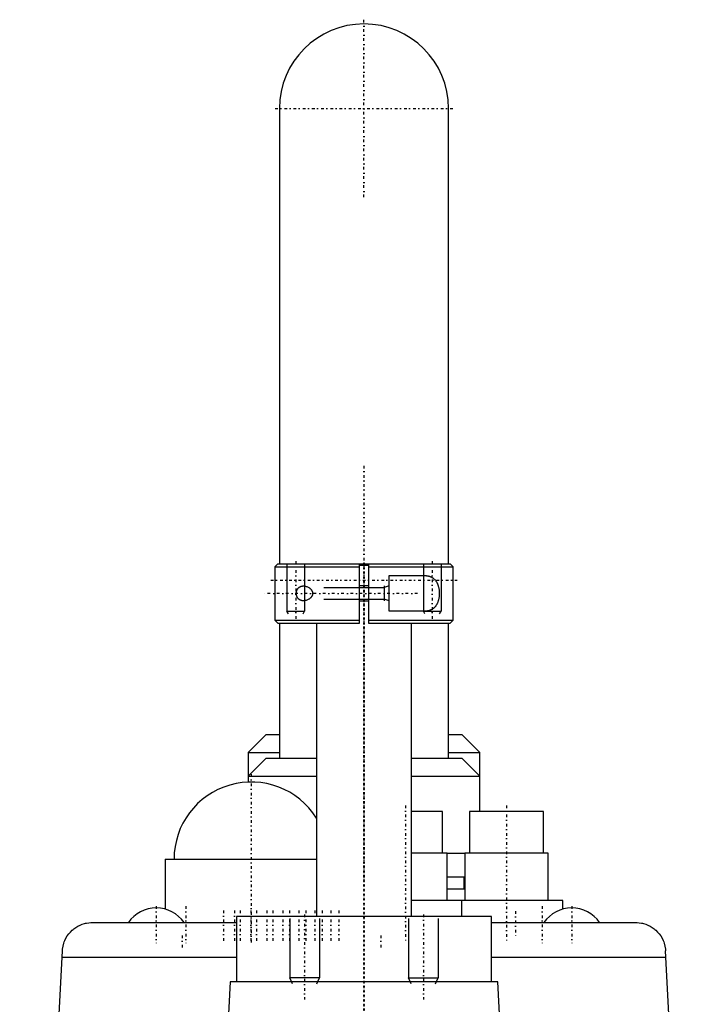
# Model space of a CAD drawing. Extents: x -70 to 70, y -1 to 546.
# Tile 3 of 3: x -58 to 58, y 380 to 546. Entities that reach past the tile are written whole.
import ezdxf

# ---------------------------------------------------------------- set-up
doc = ezdxf.new("R2010")
doc.units = 0
doc.linetypes.add('CENTER', pattern=[1.5, 0.45, -0.5, 0.05, -0.5])
for name, color, linetype in [('AM_0', 7, 'CONTINUOUS'), ('AM_10', 7, 'CONTINUOUS'), ('AM_7', 7, 'CENTER')]:
    doc.layers.add(name, color=color, linetype=linetype)

msp = doc.modelspace()

# ---------------------------------------------------------------- linework, layer by layer
at = {"layer": 'AM_0', "color": 7, "linetype": 'CONTINUOUS'}
for p, q in [((-14.25, 530.75), (-14.25, 454)), ((14.25, 454), (14.25, 530.75)), ((-14.5, 454), (-15, 453.5)), ((-15, 453.5), (-15, 444.5)), ((-15, 453.5), (-0.75, 453.5)), ((-14.5, 454), (14.5, 454)), ((-0.75, 444), (-0.75, 454)), ((-0.75, 453.75), (0.75, 453.75)), ((0.75, 454), (0.75, 444)), ((0.75, 453.5), (15, 453.5)), ((15, 453.5), (14.5, 454)), ((15, 444.5), (15, 453.5)), ((4.25, 452), (10.2, 452)), ((4.25, 446), (4.25, 452)), ((0.75, 450.25), (-0.75, 450.25)), ((-0.75, 447.75), (0.75, 447.75)), ((10.2, 446), (4.25, 446)), ((-15, 444.5), (-14.5, 444)), ((-15, 444.5), (-0.75, 444.5)), ((-14.5, 444), (-0.75, 444)), ((-14.25, 444), (-14.25, 421.2)), ((-8, 444), (-8, 394.5)), ((0.75, 444.5), (15, 444.5)), ((0.75, 444), (14.5, 444)), ((8, 394.5), (8, 444)), ((14.25, 421.2), (14.25, 444)), ((14.5, 444), (15, 444.5)), ((-16.5, 425.2), (-19.5, 422.2)), ((-16.5, 425.2), (-14.27, 425.2)), ((14.27, 425.2), (16.5, 425.2)), ((19.5, 422.2), (16.5, 425.2)), ((-19.5, 422.2), (-19.5, 418.2)), ((-19.5, 422.2), (-14.27, 422.2)), ((14.27, 422.2), (19.5, 422.2)), ((19.5, 418.2), (19.5, 422.2)), ((-16.5, 421.2), (-19.5, 418.2)), ((-16.5, 421.2), (-8.01, 421.2)), ((8.01, 421.2), (16.5, 421.2)), ((19.5, 418.2), (16.5, 421.2)), ((-19.5, 418.2), (-19.5, 417.19)), ((-19.5, 418.2), (-8.01, 418.2)), ((8.01, 418.2), (19.5, 418.2)), ((19.5, 412.2), (19.5, 418.2)), ((13.25, 412.2), (8, 412.2)), ((13.25, 405.2), (13.25, 412.2)), ((17.75, 412.2), (17.75, 405.2)), ((30.25, 412.2), (17.75, 412.2)), ((30.25, 405.2), (30.25, 412.2)), ((14, 405.2), (8, 405.2)), ((14, 397.2), (14, 405.2)), ((14, 405.2), (17, 405.2)), ((17, 405.2), (17, 397.2)), ((31, 405.2), (17, 405.2)), ((31, 397.2), (31, 405.2)), ((-33.5, 404.2), (-33.5, 395.79)), ((-33.5, 404.2), (-7.99, 404.2)), ((14.01, 401.2), (17.01, 401.2)), ((16.9, 399.2), (16.9, 401.2)), ((14, 399.2), (17, 399.2)), ((33.5, 397.2), (8, 397.2)), ((16.5, 394.5), (16.5, 397.2)), ((33.5, 395.79), (33.5, 397.2)), ((-45.81, 393.5), (-21.5, 393.5)), ((-21.5, 394.5), (-21.5, 383.5)), ((21.5, 394.5), (-21.5, 394.5)), ((21.5, 383.5), (21.5, 394.5)), ((21.5, 393.5), (45.81, 393.5)), ((-58, 251.5), (-50.81, 388.76)), ((58, 251.5), (50.81, 388.76)), ((-21.5, 387.64), (-50.87, 387.64)), ((50.87, 387.64), (21.5, 387.64)), ((-22.57, 383.5), (-24.01, 355.97)), ((22.57, 383.5), (-22.57, 383.5)), ((24.01, 355.97), (22.57, 383.5))]:
    msp.add_line(p, q, dxfattribs=at)
for points in [[(10.2, 452, 0), (10.23, 452, 0), (10.31, 452, 0), (10.38, 452, 0), (10.41, 451.99, 0), (10.45, 451.99, 0), (10.52, 451.98, 0), (10.59, 451.98, 0), (10.67, 451.97, 0), (10.74, 451.95, 0), (10.81, 451.94, 0), (10.84, 451.93, 0), (10.88, 451.92, 0), (10.95, 451.91, 0), (11.02, 451.88, 0), (11.09, 451.86, 0), (11.16, 451.84, 0), (11.22, 451.81, 0), (11.26, 451.8, 0), (11.29, 451.78, 0), (11.35, 451.75, 0), (11.42, 451.72, 0), (11.45, 451.7, 0), (11.48, 451.68, 0), (11.54, 451.64, 0), (11.6, 451.6, 0), (11.63, 451.58, 0), (11.66, 451.56, 0), (11.72, 451.51, 0), (11.77, 451.47, 0), (11.83, 451.42, 0), (11.88, 451.37, 0), (11.93, 451.31, 0), (11.96, 451.28, 0), (11.98, 451.26, 0), (12.03, 451.2, 0), (12.08, 451.14, 0), (12.12, 451.07, 0), (12.17, 451.01, 0), (12.21, 450.94, 0), (12.23, 450.91, 0), (12.25, 450.87, 0), (12.29, 450.8, 0), (12.33, 450.73, 0), (12.36, 450.65, 0), (12.4, 450.57, 0), (12.43, 450.48, 0), (12.45, 450.44, 0), (12.46, 450.4, 0), (12.49, 450.31, 0), (12.52, 450.22, 0), (12.55, 450.13, 0), (12.57, 450.03, 0), (12.59, 449.94, 0), (12.6, 449.89, 0), (12.61, 449.84, 0), (12.63, 449.74, 0), (12.64, 449.64, 0), (12.66, 449.55, 0), (12.67, 449.45, 0), (12.68, 449.35, 0), (12.68, 449.3, 0), (12.68, 449.25, 0), (12.69, 449.15, 0), (12.69, 449.05, 0), (12.69, 449, 0), (12.69, 448.95, 0), (12.69, 448.85, 0), (12.68, 448.75, 0), (12.68, 448.7, 0), (12.68, 448.65, 0), (12.67, 448.55, 0), (12.66, 448.45, 0), (12.64, 448.36, 0), (12.63, 448.26, 0), (12.61, 448.16, 0), (12.6, 448.11, 0), (12.59, 448.06, 0), (12.57, 447.97, 0), (12.55, 447.87, 0), (12.52, 447.78, 0), (12.49, 447.69, 0), (12.46, 447.6, 0), (12.45, 447.56, 0), (12.43, 447.52, 0), (12.4, 447.43, 0), (12.36, 447.35, 0), (12.33, 447.27, 0), (12.29, 447.2, 0), (12.25, 447.13, 0), (12.23, 447.09, 0), (12.21, 447.06, 0), (12.17, 446.99, 0), (12.12, 446.93, 0), (12.08, 446.86, 0), (12.03, 446.8, 0), (11.98, 446.74, 0), (11.96, 446.72, 0), (11.93, 446.69, 0), (11.88, 446.63, 0), (11.83, 446.58, 0), (11.77, 446.53, 0), (11.72, 446.49, 0), (11.66, 446.44, 0), (11.63, 446.42, 0), (11.6, 446.4, 0), (11.54, 446.36, 0), (11.48, 446.32, 0), (11.45, 446.3, 0), (11.42, 446.28, 0), (11.35, 446.25, 0), (11.29, 446.22, 0), (11.26, 446.2, 0), (11.22, 446.19, 0), (11.16, 446.16, 0), (11.09, 446.14, 0), (11.02, 446.12, 0), (10.95, 446.09, 0), (10.88, 446.08, 0), (10.84, 446.07, 0), (10.81, 446.06, 0), (10.74, 446.05, 0), (10.67, 446.03, 0), (10.59, 446.02, 0), (10.52, 446.02, 0), (10.45, 446.01, 0), (10.41, 446.01, 0), (10.38, 446, 0), (10.31, 446, 0), (10.23, 446, 0), (10.2, 446, 0)], [(-10.2, 447.75, 0), (-10.21, 447.75, 0), (-10.24, 447.75, 0), (-10.28, 447.75, 0), (-10.29, 447.75, 0), (-10.31, 447.75, 0), (-10.34, 447.76, 0), (-10.37, 447.76, 0), (-10.4, 447.76, 0), (-10.43, 447.77, 0), (-10.47, 447.78, 0), (-10.48, 447.78, 0), (-10.5, 447.78, 0), (-10.53, 447.79, 0), (-10.56, 447.8, 0), (-10.59, 447.81, 0), (-10.62, 447.82, 0), (-10.65, 447.83, 0), (-10.67, 447.84, 0), (-10.68, 447.84, 0), (-10.71, 447.86, 0), (-10.74, 447.87, 0), (-10.76, 447.88, 0), (-10.77, 447.88, 0), (-10.8, 447.9, 0), (-10.83, 447.92, 0), (-10.84, 447.92, 0), (-10.86, 447.93, 0), (-10.89, 447.95, 0), (-10.91, 447.97, 0), (-10.94, 447.99, 0), (-10.97, 448.01, 0), (-10.99, 448.03, 0), (-11.01, 448.05, 0), (-11.02, 448.06, 0), (-11.04, 448.08, 0), (-11.07, 448.11, 0), (-11.09, 448.13, 0), (-11.11, 448.16, 0), (-11.13, 448.18, 0), (-11.14, 448.2, 0), (-11.15, 448.21, 0), (-11.18, 448.24, 0), (-11.2, 448.27, 0), (-11.22, 448.31, 0), (-11.23, 448.34, 0), (-11.25, 448.37, 0), (-11.26, 448.39, 0), (-11.27, 448.41, 0), (-11.29, 448.45, 0), (-11.3, 448.48, 0), (-11.32, 448.52, 0), (-11.33, 448.56, 0), (-11.34, 448.6, 0), (-11.35, 448.62, 0), (-11.35, 448.64, 0), (-11.36, 448.68, 0), (-11.37, 448.72, 0), (-11.38, 448.77, 0), (-11.39, 448.81, 0), (-11.39, 448.85, 0), (-11.39, 448.87, 0), (-11.4, 448.89, 0), (-11.4, 448.94, 0), (-11.4, 448.98, 0), (-11.4, 449, 0), (-11.4, 449.02, 0), (-11.4, 449.06, 0), (-11.4, 449.11, 0), (-11.39, 449.13, 0), (-11.39, 449.15, 0), (-11.39, 449.19, 0), (-11.38, 449.23, 0), (-11.37, 449.28, 0), (-11.36, 449.32, 0), (-11.35, 449.36, 0), (-11.35, 449.38, 0), (-11.34, 449.4, 0), (-11.33, 449.44, 0), (-11.32, 449.48, 0), (-11.3, 449.52, 0), (-11.29, 449.55, 0), (-11.27, 449.59, 0), (-11.26, 449.61, 0), (-11.25, 449.63, 0), (-11.23, 449.66, 0), (-11.22, 449.69, 0), (-11.2, 449.73, 0), (-11.18, 449.76, 0), (-11.15, 449.79, 0), (-11.14, 449.8, 0), (-11.13, 449.82, 0), (-11.11, 449.84, 0), (-11.09, 449.87, 0), (-11.07, 449.89, 0), (-11.04, 449.92, 0), (-11.02, 449.94, 0), (-11.01, 449.95, 0), (-10.99, 449.97, 0), (-10.97, 449.99, 0), (-10.94, 450.01, 0), (-10.91, 450.03, 0), (-10.89, 450.05, 0), (-10.86, 450.07, 0), (-10.84, 450.08, 0), (-10.83, 450.08, 0), (-10.8, 450.1, 0), (-10.77, 450.12, 0), (-10.76, 450.12, 0), (-10.74, 450.13, 0), (-10.71, 450.14, 0), (-10.68, 450.16, 0), (-10.67, 450.16, 0), (-10.65, 450.17, 0), (-10.62, 450.18, 0), (-10.59, 450.19, 0), (-10.56, 450.2, 0), (-10.53, 450.21, 0), (-10.5, 450.22, 0), (-10.48, 450.22, 0), (-10.47, 450.22, 0), (-10.43, 450.23, 0), (-10.4, 450.24, 0), (-10.37, 450.24, 0), (-10.34, 450.24, 0), (-10.31, 450.25, 0), (-10.29, 450.25, 0), (-10.28, 450.25, 0), (-10.24, 450.25, 0), (-10.21, 450.25, 0), (-10.2, 450.25, 0)], [(-10.2, 450.25, 0), (-10.15, 450.25, 0), (-10.04, 450.24, 0), (-9.94, 450.23, 0), (-9.88, 450.22, 0), (-9.83, 450.21, 0), (-9.72, 450.18, 0), (-9.61, 450.14, 0), (-9.5, 450.09, 0), (-9.4, 450.04, 0), (-9.3, 449.98, 0), (-9.25, 449.95, 0), (-9.2, 449.92, 0), (-9.14, 449.87, 0), (-9.13, 449.86, 0), (-9.11, 449.85, 0), (-9.1, 449.84, 0), (-9.1, 449.84, 0), (-9.08, 449.82, 0), (-9.07, 449.81, 0), (-9.05, 449.8, 0), (-9.04, 449.78, 0), (-9.02, 449.77, 0), (-9.01, 449.76, 0), (-9.01, 449.76, 0), (-8.99, 449.74, 0), (-8.98, 449.73, 0), (-8.96, 449.71, 0), (-8.95, 449.7, 0), (-8.93, 449.68, 0), (-8.93, 449.67, 0), (-8.92, 449.66, 0), (-8.91, 449.65, 0), (-8.89, 449.63, 0), (-8.88, 449.61, 0), (-8.87, 449.6, 0), (-8.85, 449.58, 0), (-8.85, 449.57, 0), (-8.84, 449.56, 0), (-8.83, 449.54, 0), (-8.82, 449.52, 0), (-8.8, 449.5, 0), (-8.79, 449.48, 0), (-8.78, 449.46, 0), (-8.78, 449.45, 0), (-8.77, 449.45, 0), (-8.76, 449.43, 0), (-8.75, 449.4, 0), (-8.75, 449.39, 0), (-8.74, 449.38, 0), (-8.73, 449.36, 0), (-8.72, 449.34, 0), (-8.72, 449.33, 0), (-8.72, 449.32, 0), (-8.71, 449.3, 0), (-8.7, 449.28, 0), (-8.69, 449.26, 0), (-8.69, 449.24, 0), (-8.68, 449.21, 0), (-8.68, 449.2, 0), (-8.68, 449.19, 0), (-8.67, 449.17, 0), (-8.67, 449.15, 0), (-8.67, 449.12, 0), (-8.66, 449.1, 0), (-8.66, 449.08, 0), (-8.66, 449.07, 0), (-8.66, 449.06, 0), (-8.66, 449.03, 0), (-8.66, 449.01, 0), (-8.66, 449, 0)], [(-8.66, 449, 0), (-8.66, 448.99, 0), (-8.66, 448.97, 0), (-8.66, 448.94, 0), (-8.66, 448.93, 0), (-8.66, 448.92, 0), (-8.66, 448.9, 0), (-8.67, 448.88, 0), (-8.67, 448.85, 0), (-8.67, 448.83, 0), (-8.68, 448.81, 0), (-8.68, 448.8, 0), (-8.68, 448.79, 0), (-8.69, 448.76, 0), (-8.69, 448.74, 0), (-8.7, 448.72, 0), (-8.71, 448.7, 0), (-8.72, 448.68, 0), (-8.72, 448.67, 0), (-8.72, 448.66, 0), (-8.73, 448.64, 0), (-8.74, 448.62, 0), (-8.75, 448.61, 0), (-8.75, 448.6, 0), (-8.76, 448.57, 0), (-8.77, 448.55, 0), (-8.78, 448.55, 0), (-8.78, 448.54, 0), (-8.79, 448.52, 0), (-8.8, 448.5, 0), (-8.82, 448.48, 0), (-8.83, 448.46, 0), (-8.84, 448.44, 0), (-8.85, 448.43, 0), (-8.85, 448.42, 0), (-8.87, 448.4, 0), (-8.88, 448.39, 0), (-8.89, 448.37, 0), (-8.91, 448.35, 0), (-8.92, 448.34, 0), (-8.93, 448.33, 0), (-8.93, 448.32, 0), (-8.95, 448.3, 0), (-8.96, 448.29, 0), (-8.98, 448.27, 0), (-8.99, 448.26, 0), (-9.01, 448.24, 0), (-9.01, 448.24, 0), (-9.02, 448.23, 0), (-9.04, 448.22, 0), (-9.05, 448.2, 0), (-9.07, 448.19, 0), (-9.08, 448.18, 0), (-9.1, 448.16, 0), (-9.1, 448.16, 0), (-9.11, 448.15, 0), (-9.13, 448.14, 0), (-9.14, 448.13, 0), (-9.2, 448.08, 0), (-9.25, 448.05, 0), (-9.3, 448.02, 0), (-9.4, 447.96, 0), (-9.5, 447.91, 0), (-9.61, 447.86, 0), (-9.72, 447.82, 0), (-9.83, 447.79, 0), (-9.88, 447.78, 0), (-9.94, 447.77, 0), (-10.04, 447.76, 0), (-10.15, 447.75, 0), (-10.2, 447.75, 0)], [(-50.81, 388.76, 0), (-50.8, 388.81, 0), (-50.8, 388.9, 0), (-50.79, 388.98, 0), (-50.79, 389.03, 0), (-50.78, 389.07, 0), (-50.77, 389.16, 0), (-50.76, 389.25, 0), (-50.7, 389.54, 0), (-50.57, 390.03, 0), (-50.49, 390.26, 0), (-50.41, 390.48, 0), (-50.21, 390.89, 0), (-49.99, 391.26, 0), (-49.74, 391.59, 0), (-49.47, 391.91, 0), (-49.18, 392.2, 0), (-49.02, 392.33, 0), (-48.86, 392.46, 0), (-48.53, 392.7, 0), (-48.18, 392.9, 0), (-47.83, 393.08, 0), (-47.46, 393.22, 0), (-47.09, 393.33, 0), (-46.91, 393.38, 0), (-46.72, 393.42, 0), (-46.35, 393.47, 0), (-45.99, 393.5, 0), (-45.81, 393.5, 0)], [(45.81, 393.5, 0), (45.99, 393.5, 0), (46.35, 393.47, 0), (46.72, 393.42, 0), (46.91, 393.38, 0), (47.09, 393.33, 0), (47.46, 393.22, 0), (47.83, 393.08, 0), (48.18, 392.9, 0), (48.53, 392.7, 0), (48.86, 392.46, 0), (49.02, 392.33, 0), (49.18, 392.2, 0), (49.47, 391.91, 0), (49.74, 391.59, 0), (49.99, 391.26, 0), (50.21, 390.89, 0), (50.41, 390.48, 0), (50.49, 390.26, 0), (50.57, 390.03, 0), (50.7, 389.54, 0), (50.76, 389.25, 0), (50.77, 389.16, 0), (50.78, 389.07, 0), (50.79, 389.03, 0), (50.79, 388.98, 0), (50.8, 388.9, 0), (50.8, 388.81, 0), (50.81, 388.76, 0)]]:
    msp.add_polyline3d(points, dxfattribs=at)
for centre, radius, start, end in [((0, 530.75), 14.25, 0, 180), ((-19, 404.2), 13, 32.2042, 180), ((-35, 390.33), 5.66, 34.0607, 145.9393), ((35, 390.33), 5.66, 34.0607, 145.9393)]:
    msp.add_arc(centre, radius, start, end, dxfattribs=at)
at = {"layer": 'AM_10', "color": 7, "linetype": 'CONTINUOUS'}
for p, q in [((-13, 454), (-13, 446)), ((-10, 454), (-10, 446)), ((10, 454), (10, 446)), ((13, 454), (13, 446)), ((-6.75, 449.97), (3.4, 449.97)), ((4.25, 450.25), (3.4, 449.97)), ((3.4, 450.25), (3.4, 447.75)), ((-6.75, 448.03), (3.4, 448.03)), ((4.25, 447.75), (3.4, 448.03)), ((-12.73, 445.53), (-13, 446)), ((-13, 446), (-10, 446)), ((-10.27, 445.53), (-10, 446)), ((10.27, 445.53), (10, 446)), ((10, 446), (13, 446)), ((12.73, 445.53), (13, 446)), ((-12.5, 394.2), (-12.5, 384.2)), ((-7.5, 394.2), (-7.5, 384.2)), ((7.5, 394.2), (7.5, 384.2)), ((12.5, 394.2), (12.5, 384.2)), ((-7.5, 384.2), (-12.5, 384.2)), ((-12.07, 383.2), (-12.5, 384.2)), ((-7.93, 383.2), (-7.5, 384.2)), ((7.93, 383.2), (7.5, 384.2)), ((7.5, 384.2), (12.5, 384.2)), ((12.07, 383.2), (12.5, 384.2))]:
    msp.add_line(p, q, dxfattribs=at)
at = {"layer": 'AM_7', "color": 4, "linetype": 'CENTER'}
for p, q in [((0, 515.79), (0, 545.71)), ((-14.96, 530.75), (14.96, 530.75)), ((0, 470.5), (0, 107.5)), ((-11.5, 454.45), (-11.5, 444.47)), ((0, 454.2), (0, 146)), ((0, 453.6), (0, 400.8)), ((11.5, 454.45), (11.5, 444.47)), ((-15.68, 451.2), (15.68, 451.2)), ((9, 449), (-16.75, 449)), ((-19, 418.5), (-19, 389.9)), ((7, 413.25), (7, 390.15)), ((24, 413.25), (24, 390.15)), ((-35, 396.27), (-35, 390.05)), ((-30, 396.27), (-30, 390.05)), ((-23.65, 395.55), (-23.65, 390.05)), ((-21.79, 395.55), (-21.79, 390.05)), ((-20.88, 395.55), (-20.88, 390.05)), ((-19.09, 395.55), (-19.09, 390.05)), ((-18.11, 395.55), (-18.11, 390.05)), ((-16.39, 395.55), (-16.39, 390.05)), ((-15.34, 395.55), (-15.34, 390.05)), ((-13.69, 395.55), (-13.69, 390.05)), ((-12.57, 395.55), (-12.57, 390.05)), ((-10.99, 395.55), (-10.99, 390.05)), ((-9.8, 395.55), (-9.8, 390.05)), ((-8.29, 395.55), (-8.29, 390.05)), ((-7.03, 395.55), (-7.03, 390.05)), ((-5.59, 395.55), (-5.59, 390.05)), ((-4.26, 395.55), (-4.26, 390.05)), ((25.5, 395.4), (25.5, 391)), ((30, 396.27), (30, 390.05)), ((35, 396.27), (35, 390.05)), ((-10, 394.85), (-10, 380.55)), ((10, 394.85), (10, 380.55)), ((-30.65, 391.3), (-30.65, 389.1)), ((2.85, 391.3), (2.85, 389.1))]:
    msp.add_line(p, q, dxfattribs=at)

doc.saveas('drawing.dxf')
